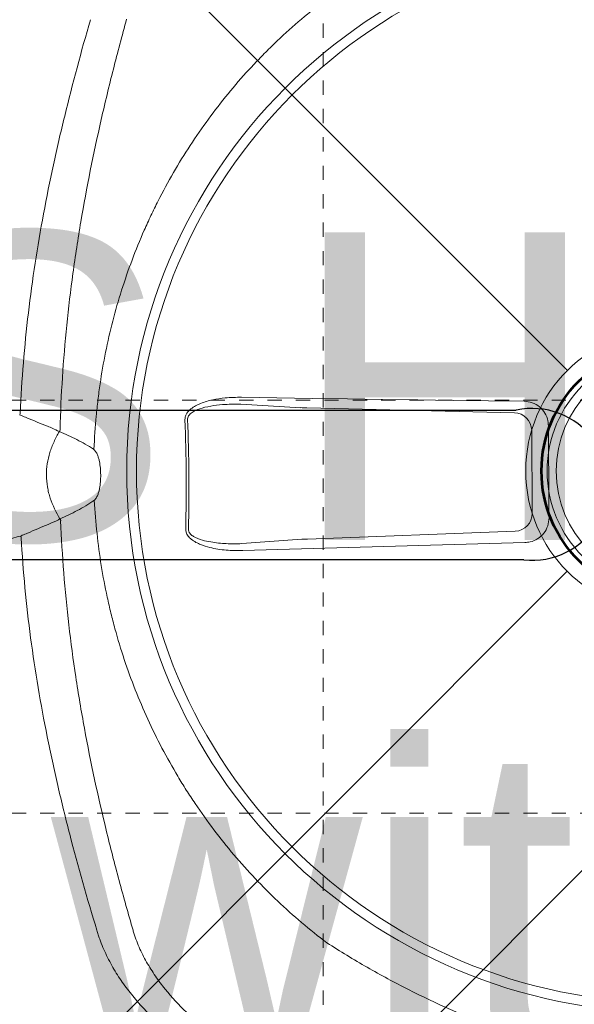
# Model space of a CAD drawing. Header units: inches. Extents: x 704 to 259546, y -107711 to 151004.
# Tile 173 of 256: x 127530.82 to 127534.73, y 21599.74 to 21606.67. Entities that reach past the tile are written whole.
import ezdxf

# ---------------------------------------------------------------- set-up
doc = ezdxf.new("R2010")
doc.units = ezdxf.units.IN
doc.header["$MEASUREMENT"] = 0
doc.linetypes.add('HIDDEN2', pattern=[0.1875, 0.125, -0.0625])
for name, color, linetype in [('A-FORMATEXT', 255, 'Continuous'), ('PD_025_TEXT', 61, 'Continuous'), ('PP BALL VALVE', 7, 'Continuous')]:
    doc.layers.add(name, color=color, linetype=linetype)
for name, color, linetype, lineweight in [('CKD Equipments', 252, 'Continuous', 0), ('EQUIP DIM', 8, 'Continuous', 0), ('EQUIPMENT', 3, 'Continuous', 25), ('FLOOR RAISE', 4, 'Continuous', 5), ('PP-Waste Pipe', 3, 'Continuous', 25)]:
    doc.layers.add(name, color=color, linetype=linetype, lineweight=lineweight)
doc.styles.get("Standard").update_dxf_attribs({"font": 'arial.ttf', "height": 6})
doc.styles.add('style1', font='arial.ttf', dxfattribs={"height": 500})

# ---------------------------------------------------------------- blocks, each defined once
blk = doc.blocks.new('SINK 510')
at = {"layer": 'EQUIPMENT', "color": 8, "lineweight": 0}
for p, q in [((168040.88, 33385.62), (168174.05, 33252.46)), ((168351.03, 33385.62), (168217.89, 33252.49))]:
    blk.add_line(p, q, dxfattribs=at)
at = {"layer": 'EQUIPMENT', "color": 8, "linetype": 'HIDDEN2', "lineweight": 0}
for points in [[(168180.54, 33485.62), (168180.54, 32975.48)], [(168270.7, 33485.62), (168270.7, 32975.48)], [(167967.91, 33305.81), (168421.34, 33305.81)]]:
    blk.add_lwpolyline(points, dxfattribs=at)
at = {"layer": 'EQUIPMENT', "color": 8, "lineweight": 0}
for radius in [31.03, 26.35]:
    blk.add_circle((168195.98, 33230.52), radius, dxfattribs=at)
blk = doc.blocks.new("giani's")
at = {"layer": 'EQUIPMENT', "color": 8, "xscale": -0.8181818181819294, "yscale": 0.8181818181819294, "zscale": 0.8181818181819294, "rotation": 90}
blk.add_blockref('SINK 510', (1566603.65, 747900.98), dxfattribs=at)
at = {"layer": 'EQUIP DIM', "color": 8, "insert": (1539710.43, 610328.72), "char_height": 45, "width": 593.7972, "attachment_point": 3, "rotation": 0.0003}
blk.add_mtext('{\\H1.2222x;\\C256;SS Handwash Sink with Geyser  \\H0.81818x;(450WX450DX850H)}', dxfattribs=at)
blk = doc.blocks.new('GF')
at = {"layer": 'EQUIPMENT', "color": 8, "xscale": 0.03936594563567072, "yscale": 0.03936594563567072, "zscale": 0.03936594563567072}
blk.add_blockref("giani's", (66934.8553, -2420.9931), dxfattribs=at)
at = {"layer": 'PD_025_TEXT', "color": 8, "insert": (127349.6548, 21601.6839), "char_height": 8, "attachment_point": 1, "style": 'style1'}
blk.add_mtext_dynamic_manual_height_columns('\\pi30.696;BUN TEA\\P\\pi24.044;CHAI WALA\\P\\pi18.185;7\'-10"  X 19\'-1"', width=109.025658, gutter_width=60, heights=[0], dxfattribs=at)
blk = doc.blocks.new('GREASE TRAP')
at = {"linetype": 'Continuous', "lineweight": 0}
for p, q in [((156.55, -228.06), (172.97, -227.94)), ((176.48, -231.31), (178.02, -272.35)), ((152.12, -272.53), (153.08, -231.48)), ((151.39, -285.55), (152.08, -273.67)), ((178.08, -273.49), (178.93, -285.36))]:
    blk.add_line(p, q, dxfattribs=at)
at = {"linetype": 'Continuous', "lineweight": 0, "flags": 128}
for points in [[(155.65, -224.76), (157.92, -224.75), (160.19, -224.73), (162.46, -224.72), (164.74, -224.7), (167.01, -224.69), (169.28, -224.67), (171.55, -224.65), (173.83, -224.63)], [(178.71, -229.38), (178.89, -236.36), (179.08, -243.35), (179.27, -250.33), (179.47, -257.31), (179.67, -264.29), (179.87, -271.26), (180.08, -278.22), (180.3, -285.18)], [(150.02, -285.39), (150.14, -278.43), (150.26, -271.46), (150.36, -264.49), (150.47, -257.52), (150.56, -250.54), (150.66, -243.55), (150.74, -236.56), (150.82, -229.57)]]:
    blk.add_lwpolyline(points, dxfattribs=at)
at = {"linetype": 'Continuous', "lineweight": 0}
for radius in [106.93, 105, 22.05]:
    blk.add_circle((164.57, -201.17), radius, dxfattribs=at)
for centre, radius, start, end in [((156.61, -231.59), 3.53, 91.0387, 178.2212), ((172.96, -231.47), 3.53, 2.5846, 89.7671), ((167.76, -654.6), 358.79, 88.6699, 92.1359), ((167.76, -654.48), 358.14, 88.6698, 92.1359), ((151.15, -333.58), 13.42, 65.093, 66.5935), ((179.85, -333.38), 13.42, 114.2122, 115.7128), ((179.71, -318.14), 6.49, 209.0133, 212.0506), ((159.3, -331.66), 6.29, 154.1151, 157.5614), ((171.67, -331.57), 6.29, 23.2443, 26.6907)]:
    blk.add_arc(centre, radius, start, end, dxfattribs=at)
for centre, major_axis, start_param, end_param in [((151.83, -271.93), (0.03, 3.5), 4.190109, 4.539174), ((178.3, -271.74), (-0.08, 3.5), 1.744011, 2.093077)]:
    blk.add_ellipse(centre, major_axis=major_axis, ratio=0.086139, start_param=start_param, end_param=end_param, dxfattribs=at)
for points, knots in [([(256.8, -132.49), (258.53, -135.1), (260.18, -137.73), (263.32, -143.04), (264.82, -145.72), (267.65, -151.13), (268.99, -153.87), (271.52, -159.39), (272.7, -162.19), (274.92, -167.84), (275.94, -170.68), (277.33, -174.98), (277.77, -176.42), (278.61, -179.31), (279.01, -180.76), (279.74, -183.69), (280.08, -185.16), (280.7, -188.14), (280.98, -189.64), (281.44, -192.65), (281.63, -194.17), (281.84, -196.48), (281.89, -197.26), (281.94, -198.43), (281.96, -198.82), (281.98, -199.6), (281.99, -200), (282, -201.96), (281.94, -203.52), (281.71, -206.59), (281.54, -208.11), (281.12, -211.14), (280.86, -212.63), (280.28, -215.62), (279.96, -217.09), (279.27, -220.02), (278.89, -221.48), (278.1, -224.37), (277.68, -225.8), (276.35, -230.09), (275.38, -232.92), (272.22, -241.36), (269.78, -246.92), (265.61, -255.17), (264.14, -257.89), (261.06, -263.26), (259.45, -265.91), (257.76, -268.54)], [0, 0, 0, 0, 0.0625, 0.0625, 0.125, 0.125, 0.1875, 0.1875, 0.25, 0.25, 0.3125, 0.3125, 0.34375, 0.34375, 0.375, 0.375, 0.40625, 0.40625, 0.4375, 0.4375, 0.46875, 0.46875, 0.484375, 0.484375, 0.492187, 0.492187, 0.5, 0.5, 0.53125, 0.53125, 0.5625, 0.5625, 0.59375, 0.59375, 0.625, 0.625, 0.65625, 0.65625, 0.6875, 0.6875, 0.75, 0.75, 0.875, 0.875, 0.9375, 0.9375, 1, 1, 1, 1]), ([(150.82, -229.57), (150.88, -229.02), (151, -227.92), (151.86, -226.46), (153.11, -225.38), (154.46, -224.84), (155.32, -224.78), (155.65, -224.76)], [0, 0, 0, 0, 0.21899, 0.438068, 0.655087, 0.870478, 1, 1, 1, 1]), ([(173.83, -224.63), (174.37, -224.68), (175.46, -224.78), (176.92, -225.6), (178.02, -226.81), (178.61, -228.15), (178.69, -229.03), (178.71, -229.38)], [0, 0, 0, 0, 0.216319, 0.432689, 0.648031, 0.863773, 1, 1, 1, 1]), ([(160.37, -314.58), (158, -314.46), (155.88, -314.32), (152.69, -314.03), (151.63, -313.92), (149.51, -313.66), (148.45, -313.52), (143.19, -312.75), (139.05, -311.91), (130.89, -309.8), (126.87, -308.53), (120.94, -306.29), (118.98, -305.49), (116.06, -304.2), (115.09, -303.76), (113.16, -302.85), (112.21, -302.38), (107.46, -299.97), (103.8, -297.85), (96.75, -293.24), (93.36, -290.76), (88.47, -286.74), (86.88, -285.36), (84.54, -283.21), (83.76, -282.48), (82.24, -281), (81.48, -280.25), (77.76, -276.43), (74.96, -273.22), (72.34, -269.85)], [0, 0, 0, 0, 0.0625, 0.0625, 0.09375, 0.09375, 0.125, 0.125, 0.25, 0.25, 0.375, 0.375, 0.4375, 0.4375, 0.46875, 0.46875, 0.5, 0.5, 0.625, 0.625, 0.75, 0.75, 0.8125, 0.8125, 0.84375, 0.84375, 0.875, 0.875, 1, 1, 1, 1]), ([(257.76, -268.54), (255.18, -271.96), (252.44, -275.19), (246.64, -281.31), (243.59, -284.2), (237.17, -289.64), (233.8, -292.19), (229.4, -295.17), (228.51, -295.75), (226.7, -296.9), (225.79, -297.46), (223.05, -299.1), (221.19, -300.14), (215.56, -303.1), (211.72, -304.86), (203.86, -307.96), (199.85, -309.3), (194.72, -310.7), (193.68, -310.97), (191.61, -311.48), (190.57, -311.72), (187.43, -312.4), (185.34, -312.79), (179.05, -313.8), (174.84, -314.24), (170.37, -314.51)], [0, 0, 0, 0, 0.125, 0.125, 0.25, 0.25, 0.375, 0.375, 0.40625, 0.40625, 0.4375, 0.4375, 0.5, 0.5, 0.625, 0.625, 0.75, 0.75, 0.78125, 0.78125, 0.8125, 0.8125, 0.875, 0.875, 1, 1, 1, 1]), ([(255.45, -306.81), (256, -306.64), (256.54, -306.46), (257.59, -306.08), (258.11, -305.87), (259.63, -305.2), (260.61, -304.7), (262.04, -303.9), (262.51, -303.61), (263.44, -303.03), (263.89, -302.73), (265.23, -301.81), (266.09, -301.17), (268.55, -299.18), (270.07, -297.77), (272.91, -294.83), (274.23, -293.31), (276.69, -290.17), (277.81, -288.57), (279.86, -285.37), (280.78, -283.75), (282.03, -281.32), (282.42, -280.5), (283.15, -278.87), (283.49, -278.05), (284.44, -275.61), (284.96, -274), (285.36, -272.39)], [0, 0, 0, 0, 0.03125, 0.03125, 0.0625, 0.0625, 0.125, 0.125, 0.15625, 0.15625, 0.1875, 0.1875, 0.25, 0.25, 0.375, 0.375, 0.5, 0.5, 0.625, 0.625, 0.75, 0.75, 0.8125, 0.8125, 0.875, 0.875, 1, 1, 1, 1]), ([(287.27, -277.83), (287.06, -278.68), (286.82, -279.53), (286.28, -281.24), (285.98, -282.1), (284.99, -284.68), (284.22, -286.39), (282.46, -289.8), (281.48, -291.5), (279.84, -294.03), (279.27, -294.87), (278.37, -296.13), (278.06, -296.55), (277.43, -297.38), (277.11, -297.8), (275.46, -299.87), (274.05, -301.48), (271, -304.57), (269.37, -306.05), (266.71, -308.14), (265.79, -308.81), (263.87, -310.1), (262.88, -310.7), (260.83, -311.82), (259.78, -312.34), (258.14, -313.02), (257.59, -313.24), (256.74, -313.54), (256.45, -313.63), (255.88, -313.82), (255.59, -313.9), (255.3, -313.99)], [0, 0, 0, 0, 0.0625, 0.0625, 0.125, 0.125, 0.25, 0.25, 0.375, 0.375, 0.4375, 0.4375, 0.46875, 0.46875, 0.5, 0.5, 0.625, 0.625, 0.75, 0.75, 0.8125, 0.8125, 0.875, 0.875, 0.9375, 0.9375, 0.96875, 0.96875, 0.984375, 0.984375, 1, 1, 1, 1]), ([(154.41, -296.59), (154.18, -296.57), (153.73, -296.54), (152.98, -296.14), (152.03, -295.18), (151.14, -293.43), (150.48, -291.12), (150.07, -288.39), (150.04, -286.47), (150.02, -285.39)], [0, 0, 0, 0, 0.0522268, 0.1042313, 0.1923821, 0.3606157, 0.5543927, 0.7486822, 1, 1, 1, 1]), ([(151.39, -285.55), (151.39, -286.57), (151.38, -288.36), (151.64, -290.92), (152.07, -293.07), (152.67, -294.71), (153.34, -295.64), (153.85, -295.98), (154.18, -296.06), (154.34, -296.06), (154.39, -296.06)], [0, 0, 0, 0, 0.265211, 0.46586, 0.668447, 0.834858, 0.915193, 0.958561, 0.988769, 1, 1, 1, 1]), ([(180.3, -285.18), (180.3, -286.27), (180.31, -288.45), (179.86, -291.23), (179.15, -293.55), (178.4, -295.04), (177.47, -295.99), (176.76, -296.39), (176.26, -296.42), (176.07, -296.43)], [0, 0, 0, 0, 0.25332, 0.506196, 0.65059, 0.817687, 0.886369, 0.955719, 1, 1, 1, 1]), ([(176.09, -295.9), (176.23, -295.89), (176.54, -295.87), (176.86, -295.66), (177.2, -295.35), (177.76, -294.58), (178.26, -293.2), (178.72, -291.03), (178.99, -288.43), (178.95, -286.38), (178.93, -285.36)], [0, 0, 0, 0, 0.034894, 0.07906, 0.092988, 0.155615, 0.320186, 0.468315, 0.732642, 1, 1, 1, 1]), ([(174.4, -321.16), (181.29, -320.87), (188.16, -320.33), (198.42, -319.14), (201.83, -318.68), (208.63, -317.66), (212.02, -317.08), (222.16, -315.22), (228.86, -313.77), (238.83, -311.34), (242.14, -310.5), (248.74, -308.72), (252.03, -307.8), (255.3, -306.85)], [0, 0, 0, 0, 0.25, 0.25, 0.375, 0.375, 0.5, 0.5, 0.75, 0.75, 0.875, 0.875, 1, 1, 1, 1]), ([(75.33, -308.11), (78.62, -309.02), (81.92, -309.9), (88.54, -311.58), (91.86, -312.38), (101.87, -314.66), (108.59, -316.02), (118.75, -317.74), (122.15, -318.26), (128.96, -319.2), (132.38, -319.6), (142.66, -320.65), (149.53, -321.1), (156.42, -321.28)], [0, 0, 0, 0, 0.125, 0.125, 0.25, 0.25, 0.5, 0.5, 0.625, 0.625, 0.75, 0.75, 1, 1, 1, 1]), ([(160.3, -314.67), (159.94, -315.2), (159.61, -315.74), (158.97, -316.83), (158.67, -317.39), (157.81, -319.08), (157.29, -320.24), (156.8, -321.41)], [0, 0, 0, 0, 0.25, 0.25, 0.5, 0.5, 1, 1, 1, 1]), ([(170.43, -314.6), (170.37, -314.51), (170.29, -314.43), (170.12, -314.28), (170.03, -314.21), (169.74, -314.02), (169.54, -313.92), (169.12, -313.75), (168.91, -313.68), (168.47, -313.56), (168.25, -313.51), (167.6, -313.38), (167.15, -313.33), (166.26, -313.25), (165.81, -313.24), (164.91, -313.25), (164.46, -313.27), (163.57, -313.35), (163.13, -313.41), (162.47, -313.55), (162.25, -313.6), (161.82, -313.73), (161.61, -313.8), (161.19, -313.98), (160.99, -314.08), (160.7, -314.27), (160.61, -314.34), (160.45, -314.49), (160.37, -314.58), (160.3, -314.67)], [0, 0, 0, 0, 0.03125, 0.03125, 0.0625, 0.0625, 0.125, 0.125, 0.1875, 0.1875, 0.25, 0.25, 0.375, 0.375, 0.5, 0.5, 0.625, 0.625, 0.75, 0.75, 0.8125, 0.8125, 0.875, 0.875, 0.9375, 0.9375, 0.96875, 0.96875, 1, 1, 1, 1]), ([(174.03, -321.29), (173.52, -320.12), (172.99, -318.98), (172.1, -317.3), (171.8, -316.74), (171.15, -315.66), (170.8, -315.12), (170.43, -314.6)], [0, 0, 0, 0, 0.5, 0.5, 0.75, 0.75, 1, 1, 1, 1]), ([(255.28, -313.99), (249.01, -315.91), (242.7, -317.71), (233.14, -320.19), (229.94, -320.97), (223.52, -322.46), (220.3, -323.16), (210.61, -325.11), (204.1, -326.22), (194.26, -327.52), (190.97, -327.9), (184.38, -328.53), (181.08, -328.78), (177.77, -328.97)], [0, 0, 0, 0, 0.25, 0.25, 0.375, 0.375, 0.5, 0.5, 0.75, 0.75, 0.875, 0.875, 1, 1, 1, 1]), ([(153.17, -329.14), (149.85, -329), (146.55, -328.8), (139.95, -328.26), (136.66, -327.93), (126.8, -326.76), (120.28, -325.75), (110.56, -323.93), (107.33, -323.28), (100.89, -321.88), (97.68, -321.14), (88.09, -318.8), (81.75, -317.09), (75.45, -315.26)], [0, 0, 0, 0, 0.125, 0.125, 0.25, 0.25, 0.5, 0.5, 0.625, 0.625, 0.75, 0.75, 1, 1, 1, 1]), ([(156.8, -321.41), (156.3, -322.41), (156.02, -323.09), (155.74, -323.77), (155.46, -324.46), (155.18, -325.14), (154.91, -325.82), (154.63, -326.5), (154.35, -327.19), (154.07, -327.87), (153.93, -328.22), (153.79, -328.56), (153.64, -328.91)], [0, 0, 0, 0, 0.00319655, 0.00319655, 0.00319655, 0.00639307, 0.00639307, 0.00639307, 0.00958958, 0.00958958, 0.00958958, 0.01121538, 0.01121538, 0.01121538, 0.01121538]), ([(156.8, -321.41), (157.45, -321.79), (158.12, -322.15), (159.15, -322.62), (159.5, -322.77), (160.21, -323.05), (160.57, -323.17), (162.39, -323.74), (163.88, -323.99), (166.21, -323.97), (166.98, -323.9), (168.12, -323.7), (168.49, -323.62), (169.24, -323.44), (169.6, -323.33), (171.4, -322.73), (172.75, -322.07), (174.03, -321.29)], [0, 0, 0, 0, 0.125, 0.125, 0.1875, 0.1875, 0.25, 0.25, 0.5, 0.5, 0.625, 0.625, 0.6875, 0.6875, 0.75, 0.75, 1, 1, 1, 1]), ([(177.29, -328.74), (177.15, -328.4), (177, -328.05), (176.85, -327.71), (176.56, -327.03), (176.28, -326.35), (175.99, -325.67), (175.7, -325), (175.41, -324.32), (175.12, -323.64), (174.83, -322.96), (174.55, -322.28), (174.26, -321.6)], [0.0002616, 0.0002616, 0.0002616, 0.0002616, 0.00188464, 0.00188464, 0.00188464, 0.00508207, 0.00508207, 0.00508207, 0.00827951, 0.00827951, 0.00827951, 0.01147698, 0.01147698, 0.01147698, 0.01147698])]:
    blk.add_open_spline(points, degree=3, knots=knots, dxfattribs=at)
for points in [[(255.3, -306.85), (255.35, -306.83), (255.4, -306.82), (255.45, -306.81)], [(255.28, -313.99), (255.29, -313.99), (255.29, -313.99), (255.3, -313.99)], [(156.42, -321.28), (156.44, -321.28), (156.46, -321.27), (156.48, -321.26)], [(174.26, -321.6), (174.24, -321.59), (174.22, -321.59), (174.2, -321.58)], [(174.35, -321.14), (174.37, -321.14), (174.39, -321.15), (174.4, -321.16)], [(153.31, -329.16), (153.27, -329.14), (153.22, -329.13), (153.17, -329.14)], [(153.49, -329.25), (153.43, -329.22), (153.37, -329.19), (153.31, -329.16)], [(177.63, -328.99), (177.57, -329.02), (177.51, -329.06), (177.45, -329.09)], [(177.94, -330.82), (177.75, -330.27), (177.56, -329.71), (177.45, -329.09)], [(177.77, -328.97), (177.72, -328.96), (177.67, -328.97), (177.63, -328.99)]]:
    blk.add_open_spline(points, degree=3, dxfattribs=at)
at = {"layer": 'CKD Equipments'}
blk.add_arc((167.23, -227.96), 15, 353.6262, 192.1333, dxfattribs=at)
blk.add_arc((167.23, -227.96), 15, 353.6262, 192.1333, dxfattribs=at)
blk.add_arc((167.23, -227.96), 15, 353.6262, 192.1333, dxfattribs=at)
blk.add_arc((167.23, -227.96), 15, 353.6262, 192.1333, dxfattribs=at)
blk.add_arc((167.23, -227.96), 15, 353.6262, 192.1333, dxfattribs=at)
blk.add_arc((167.23, -227.96), 15, 353.6262, 192.1333, dxfattribs=at)
at = {"layer": 'EQUIPMENT'}
for points in [[(152.57, -389.36), (152.57, -231.11)], [(152.57, -389.36), (152.57, -231.11)], [(152.57, -389.36), (152.57, -231.11)], [(152.57, -389.36), (152.57, -231.11)], [(152.57, -389.36), (152.57, -231.11)], [(152.57, -389.36), (152.57, -231.11)], [(152.57, -389.36), (152.57, -231.11)], [(152.57, -389.36), (152.57, -231.11)], [(182.14, -229.62), (182.14, -389.01)], [(182.14, -229.62), (182.14, -389.01)], [(182.14, -229.62), (182.14, -389.01)], [(182.14, -229.62), (182.14, -389.01)], [(182.14, -229.62), (182.14, -389.01)], [(182.14, -229.62), (182.14, -389.01)], [(182.14, -229.62), (182.14, -389.01)], [(182.14, -229.62), (182.14, -389.01)]]:
    blk.add_lwpolyline(points, dxfattribs=at)
blk.add_arc((167.23, -227.96), 15, 353.6262, 192.1333, dxfattribs=at)
blk.add_arc((167.23, -227.96), 15, 353.6262, 192.1333, dxfattribs=at)

msp = doc.modelspace()

# ---------------------------------------------------------------- hatches: boundary and pattern name
at = {"layer": 'FLOOR RAISE'}
h = msp.add_hatch(dxfattribs=at)
h.set_pattern_fill('ANSI31', color=256, scale=80)
h.set_pattern_definition([(45, (-1560.277, 0), (-7.0710678, 7.0710678), [])])
h.paths.add_polyline_path([(127455.4784, 21398.6349), (127455.4784, 21627.6351), (127507.85, 21627.6351), (127507.85, 21618.6351), (127522.85, 21618.6351), (127522.85, 21627.6351), (127577.9784, 21627.6351), (127577.9784, 21398.6349)])

# ---------------------------------------------------------------- linework, layer by layer
at = {"layer": 'A-FORMATEXT', "color": 3, "lineweight": 53}
msp.add_circle((127535.384, 21603.4956), 0.8883, dxfattribs=at)
at = {"layer": 'PP BALL VALVE', "lineweight": 53}
msp.add_circle((130061.4819, 21646.6461), 129357.5882, dxfattribs=at)

# ---------------------------------------------------------------- block references
at = {"lineweight": 53}
msp.add_blockref('GF', (0, 0), dxfattribs=at)
at = {"layer": 'PP-Waste Pipe', "ltscale": 0.25, "xscale": 0.03560830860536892, "yscale": 0.03560830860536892, "zscale": 0.03560830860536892, "rotation": 269.9999999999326}
msp.add_blockref('GREASE TRAP', (127542.5473, 21609.3557), dxfattribs=at)

doc.saveas('drawing.dxf')
